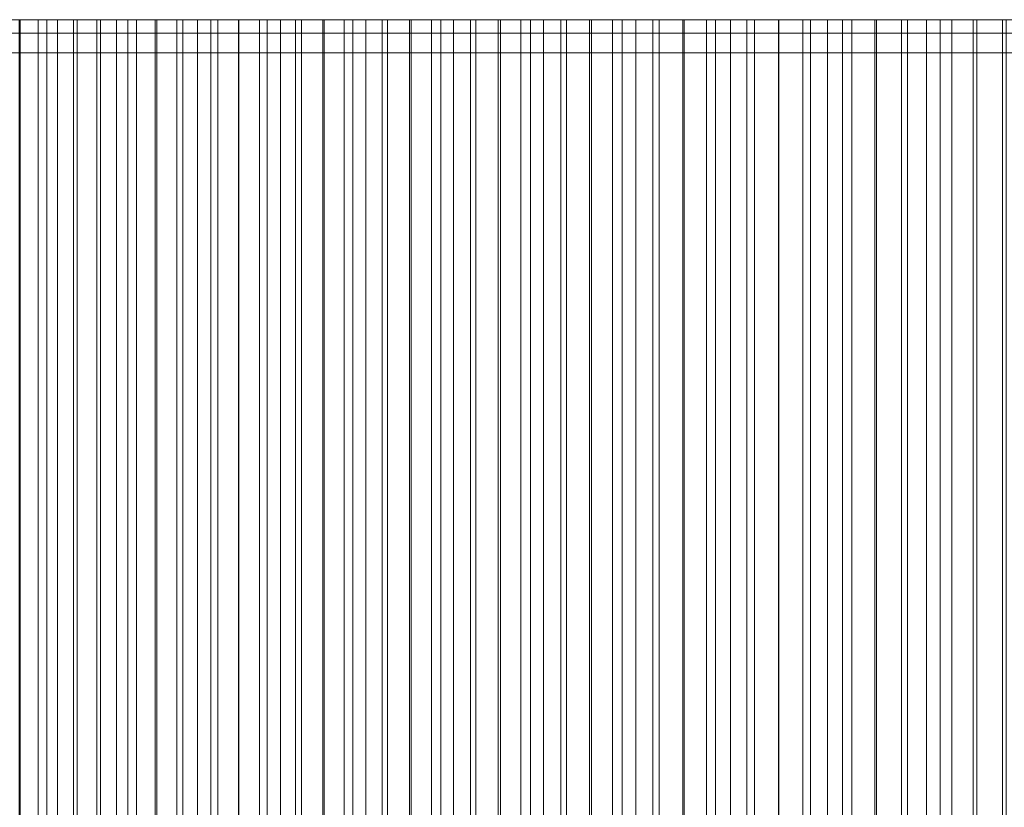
# Model space of a CAD drawing. Header units: centimetres. Extents: x -72 to 74, y -14 to 13.
# Tile 32 of 61: x -11.55 to -9.05, y 11.3 to 13.3. Entities that reach past the tile are written whole.
import ezdxf

# ---------------------------------------------------------------- set-up
doc = ezdxf.new("R2010")
doc.units = ezdxf.units.CM
doc.header["$LTSCALE"] = 2.54
doc.layers.add('Lucido design-1', color=7, linetype='Continuous')

# ---------------------------------------------------------------- blocks, each defined once
blk = doc.blocks.new('Gruppo-2-1')
at = {"color": 230, "linetype": 'Continuous', "lineweight": 9}
for points, invisible_edges in [([(-14.5734, 13.3, -57.895), (29.3447, 13.3, -58.895), (-15.5734, 13.3, -58.895), (-14.5734, 13.3, -57.895)], 13), ([(-14.5734, 13.3, -57.895), (29.3447, 13.3, -57.895), (29.3447, 13.3, -58.895), (-14.5734, 13.3, -57.895)], 12), ([(-12.4357, 13.3, 112.5605), (-12.0046, 13.3, 113.6145), (-11.3022, 13.3, 112.7022), (-12.4357, 13.3, 112.5605)], 15), ([(-12.4357, 13.3, 112.5605), (-11.3022, 13.3, 112.7022), (-11.3526, 13.3, 112.5785), (-12.4357, 13.3, 112.5605)], 13), ([(-12.4357, 13.3, 112.5605), (-11.3526, 13.3, 112.5785), (-11.4025, 13.3, 112.4546), (-12.4357, 13.3, 112.5605)], 13), ([(-12.4357, 13.3, 112.5605), (-11.4025, 13.3, 112.4546), (-11.4521, 13.3, 112.3307), (-12.4357, 13.3, 112.5605)], 13), ([(-12.4357, 13.3, 112.5605), (-11.4521, 13.3, 112.3307), (-11.5013, 13.3, 112.2065), (-12.4357, 13.3, 112.5605)], 13), ([(-12.4357, 13.3, 112.5605), (-11.5013, 13.3, 112.2065), (-11.5501, 13.3, 112.0823), (-12.4357, 13.3, 112.5605)], 13), ([(-12.0046, 13.3, 113.6145), (-11.8118, 13.3, 114.0628), (-11.547, 13.3, 114.6573), (-12.0046, 13.3, 113.6145)], 15), ([(-12.0046, 13.3, 113.6145), (-11.547, 13.3, 114.6573), (-10.8861, 13.3, 113.686), (-12.0046, 13.3, 113.6145)], 15), ([(-12.0046, 13.3, 113.6145), (-10.8861, 13.3, 113.686), (-10.9395, 13.3, 113.5635), (-12.0046, 13.3, 113.6145)], 13), ([(-12.0046, 13.3, 113.6145), (-10.9395, 13.3, 113.5635), (-10.9924, 13.3, 113.441), (-12.0046, 13.3, 113.6145)], 13), ([(-12.0046, 13.3, 113.6145), (-10.9924, 13.3, 113.441), (-11.045, 13.3, 113.3182), (-12.0046, 13.3, 113.6145)], 13), ([(-12.0046, 13.3, 113.6145), (-11.045, 13.3, 113.3182), (-11.0972, 13.3, 113.1953), (-12.0046, 13.3, 113.6145)], 13), ([(-12.0046, 13.3, 113.6145), (-11.0972, 13.3, 113.1953), (-11.149, 13.3, 113.0723), (-12.0046, 13.3, 113.6145)], 13), ([(-12.0046, 13.3, 113.6145), (-11.149, 13.3, 113.0723), (-11.2005, 13.3, 112.949), (-12.0046, 13.3, 113.6145)], 13), ([(-12.0046, 13.3, 113.6145), (-11.2005, 13.3, 112.949), (-11.2515, 13.3, 112.8257), (-12.0046, 13.3, 113.6145)], 13), ([(-12.0046, 13.3, 113.6145), (-11.2515, 13.3, 112.8257), (-11.3022, 13.3, 112.7022), (-12.0046, 13.3, 113.6145)], 13), ([(-11.8118, 13.3, 114.0628), (-11.6805, 13.3, 114.3606), (-11.547, 13.3, 114.6573), (-11.8118, 13.3, 114.0628)], 15), ([(-11.6805, 13.3, 114.3606), (-11.614, 13.3, 114.5091), (-11.547, 13.3, 114.6573), (-11.6805, 13.3, 114.3606)], 12), ([(-11.547, 13.3, 114.6573), (-11.4795, 13.3, 114.8053), (-11.4115, 13.3, 114.9531), (-11.547, 13.3, 114.6573)], 12), ([(-11.547, 13.3, 114.6573), (-11.4115, 13.3, 114.9531), (-11.3429, 13.3, 115.1006), (-11.547, 13.3, 114.6573)], 13), ([(-11.547, 13.3, 114.6573), (-11.3429, 13.3, 115.1006), (-11.2041, 13.3, 115.3949), (-11.547, 13.3, 114.6573)], 15), ([(-11.547, 13.3, 114.6573), (-11.2041, 13.3, 115.3949), (-10.4463, 13.3, 114.6594), (-11.547, 13.3, 114.6573)], 15), ([(-11.547, 13.3, 114.6573), (-10.4463, 13.3, 114.6594), (-10.5025, 13.3, 114.5383), (-11.547, 13.3, 114.6573)], 13), ([(-11.547, 13.3, 114.6573), (-10.5025, 13.3, 114.5383), (-10.5585, 13.3, 114.417), (-11.547, 13.3, 114.6573)], 13), ([(-11.547, 13.3, 114.6573), (-10.5585, 13.3, 114.417), (-10.614, 13.3, 114.2956), (-11.547, 13.3, 114.6573)], 13), ([(-11.547, 13.3, 114.6573), (-10.614, 13.3, 114.2956), (-10.6692, 13.3, 114.174), (-11.547, 13.3, 114.6573)], 13), ([(-11.547, 13.3, 114.6573), (-10.6692, 13.3, 114.174), (-10.724, 13.3, 114.0522), (-11.547, 13.3, 114.6573)], 13), ([(-11.547, 13.3, 114.6573), (-10.724, 13.3, 114.0522), (-10.7784, 13.3, 113.9303), (-11.547, 13.3, 114.6573)], 13), ([(-11.547, 13.3, 114.6573), (-10.7784, 13.3, 113.9303), (-10.8324, 13.3, 113.8082), (-11.547, 13.3, 114.6573)], 13), ([(-11.547, 13.3, 114.6573), (-10.8324, 13.3, 113.8082), (-10.8861, 13.3, 113.686), (-11.547, 13.3, 114.6573)], 13), ([(-11.3429, 13.3, 115.1006), (-11.2738, 13.3, 115.2479), (-11.2041, 13.3, 115.3949), (-11.3429, 13.3, 115.1006)], 12), ([(-11.2041, 13.3, 115.3949), (-11.1339, 13.3, 115.5417), (-10.992, 13.3, 115.8344), (-11.2041, 13.3, 115.3949)], 14), ([(-11.2041, 13.3, 115.3949), (-10.992, 13.3, 115.8344), (-10.2175, 13.3, 115.142), (-11.2041, 13.3, 115.3949)], 15), ([(-11.2041, 13.3, 115.3949), (-10.2175, 13.3, 115.142), (-10.2753, 13.3, 115.0216), (-11.2041, 13.3, 115.3949)], 13), ([(-11.2041, 13.3, 115.3949), (-10.2753, 13.3, 115.0216), (-10.3326, 13.3, 114.901), (-11.2041, 13.3, 115.3949)], 13), ([(-11.2041, 13.3, 115.3949), (-10.3326, 13.3, 114.901), (-10.3896, 13.3, 114.7803), (-11.2041, 13.3, 115.3949)], 13), ([(-11.2041, 13.3, 115.3949), (-10.3896, 13.3, 114.7803), (-10.4463, 13.3, 114.6594), (-11.2041, 13.3, 115.3949)], 13), ([(-11.1339, 13.3, 115.5417), (-11.0632, 13.3, 115.6882), (-10.992, 13.3, 115.8344), (-11.1339, 13.3, 115.5417)], 12), ([(-10.992, 13.3, 115.8344), (-10.9202, 13.3, 115.9804), (-10.8479, 13.3, 116.1262), (-10.992, 13.3, 115.8344)], 12), ([(-10.992, 13.3, 115.8344), (-10.8479, 13.3, 116.1262), (-10.6279, 13.3, 116.5618), (-10.992, 13.3, 115.8344)], 15), ([(-10.992, 13.3, 115.8344), (-10.6279, 13.3, 116.5618), (-9.9234, 13.3, 115.7413), (-10.992, 13.3, 115.8344)], 15), ([(-10.992, 13.3, 115.8344), (-9.9234, 13.3, 115.7413), (-9.9829, 13.3, 115.6218), (-10.992, 13.3, 115.8344)], 13), ([(-10.992, 13.3, 115.8344), (-9.9829, 13.3, 115.6218), (-10.0421, 13.3, 115.5021), (-10.992, 13.3, 115.8344)], 13), ([(-10.992, 13.3, 115.8344), (-10.0421, 13.3, 115.5021), (-10.1009, 13.3, 115.3823), (-10.992, 13.3, 115.8344)], 13), ([(-10.992, 13.3, 115.8344), (-10.1009, 13.3, 115.3823), (-10.1594, 13.3, 115.2622), (-10.992, 13.3, 115.8344)], 13), ([(-10.992, 13.3, 115.8344), (-10.1594, 13.3, 115.2622), (-10.2175, 13.3, 115.142), (-10.992, 13.3, 115.8344)], 13), ([(-10.8479, 13.3, 116.1262), (-10.7751, 13.3, 116.2716), (-10.7017, 13.3, 116.4169), (-10.8479, 13.3, 116.1262)], 12), ([(-10.8479, 13.3, 116.1262), (-10.7017, 13.3, 116.4169), (-10.6279, 13.3, 116.5618), (-10.8479, 13.3, 116.1262)], 13), ([(-10.6279, 13.3, 116.5618), (-10.5535, 13.3, 116.7065), (-10.4785, 13.3, 116.8509), (-10.6279, 13.3, 116.5618)], 12), ([(-10.6279, 13.3, 116.5618), (-10.4785, 13.3, 116.8509), (-10.3271, 13.3, 117.1389), (-10.6279, 13.3, 116.5618)], 15), ([(-10.6279, 13.3, 116.5618), (-10.3271, 13.3, 117.1389), (-9.6201, 13.3, 116.3361), (-10.6279, 13.3, 116.5618)], 15), ([(-10.6279, 13.3, 116.5618), (-9.6201, 13.3, 116.3361), (-9.6815, 13.3, 116.2176), (-10.6279, 13.3, 116.5618)], 13), ([(-10.6279, 13.3, 116.5618), (-9.6815, 13.3, 116.2176), (-9.7425, 13.3, 116.0988), (-10.6279, 13.3, 116.5618)], 13), ([(-10.6279, 13.3, 116.5618), (-9.7425, 13.3, 116.0988), (-9.8031, 13.3, 115.9798), (-10.6279, 13.3, 116.5618)], 13), ([(-10.6279, 13.3, 116.5618), (-9.8031, 13.3, 115.9798), (-9.8634, 13.3, 115.8607), (-10.6279, 13.3, 116.5618)], 13), ([(-10.6279, 13.3, 116.5618), (-9.8634, 13.3, 115.8607), (-9.9234, 13.3, 115.7413), (-10.6279, 13.3, 116.5618)], 13), ([(-10.4785, 13.3, 116.8509), (-10.4031, 13.3, 116.995), (-10.3271, 13.3, 117.1389), (-10.4785, 13.3, 116.8509)], 12), ([(-10.3271, 13.3, 117.1389), (-10.2507, 13.3, 117.2825), (-10.1737, 13.3, 117.4258), (-10.3271, 13.3, 117.1389)], 12), ([(-10.3271, 13.3, 117.1389), (-10.1737, 13.3, 117.4258), (-10.0181, 13.3, 117.7115), (-10.3271, 13.3, 117.1389)], 15), ([(-10.3271, 13.3, 117.1389), (-10.0181, 13.3, 117.7115), (-9.7809, 13.3, 118.1381), (-10.3271, 13.3, 117.1389)], 15), ([(-10.3271, 13.3, 117.1389), (-9.7809, 13.3, 118.1381), (-9.1805, 13.3, 117.161), (-10.3271, 13.3, 117.1389)], 15), ([(-10.3271, 13.3, 117.1389), (-9.1805, 13.3, 117.161), (-9.2444, 13.3, 117.0437), (-10.3271, 13.3, 117.1389)], 13), ([(-10.3271, 13.3, 117.1389), (-9.2444, 13.3, 117.0437), (-9.3079, 13.3, 116.9263), (-10.3271, 13.3, 117.1389)], 13), ([(-10.3271, 13.3, 117.1389), (-9.3079, 13.3, 116.9263), (-9.3711, 13.3, 116.8086), (-10.3271, 13.3, 117.1389)], 13), ([(-10.3271, 13.3, 117.1389), (-9.3711, 13.3, 116.8086), (-9.4339, 13.3, 116.6908), (-10.3271, 13.3, 117.1389)], 13), ([(-10.3271, 13.3, 117.1389), (-9.4339, 13.3, 116.6908), (-9.4963, 13.3, 116.5728), (-10.3271, 13.3, 117.1389)], 13), ([(-10.3271, 13.3, 117.1389), (-9.4963, 13.3, 116.5728), (-9.5584, 13.3, 116.4545), (-10.3271, 13.3, 117.1389)], 13), ([(-10.3271, 13.3, 117.1389), (-9.5584, 13.3, 116.4545), (-9.6201, 13.3, 116.3361), (-10.3271, 13.3, 117.1389)], 13), ([(-10.1737, 13.3, 117.4258), (-10.0961, 13.3, 117.5688), (-10.0181, 13.3, 117.7115), (-10.1737, 13.3, 117.4258)], 12), ([(-10.0181, 13.3, 117.7115), (-9.9396, 13.3, 117.854), (-9.8605, 13.3, 117.9962), (-10.0181, 13.3, 117.7115)], 12), ([(-10.0181, 13.3, 117.7115), (-9.8605, 13.3, 117.9962), (-9.7809, 13.3, 118.1381), (-10.0181, 13.3, 117.7115)], 13), ([(-9.7809, 13.3, 118.1381), (-9.7008, 13.3, 118.2797), (-9.6202, 13.3, 118.421), (-9.7809, 13.3, 118.1381)], 12), ([(-9.7809, 13.3, 118.1381), (-9.6202, 13.3, 118.421), (-9.4575, 13.3, 118.7028), (-9.7809, 13.3, 118.1381)], 15), ([(-9.7809, 13.3, 118.1381), (-9.4575, 13.3, 118.7028), (-8.7235, 13.3, 117.9763), (-9.7809, 13.3, 118.1381)], 15), ([(-9.7809, 13.3, 118.1381), (-8.7235, 13.3, 117.9763), (-8.7899, 13.3, 117.8604), (-9.7809, 13.3, 118.1381)], 13), ([(-9.7809, 13.3, 118.1381), (-8.7899, 13.3, 117.8604), (-8.8559, 13.3, 117.7444), (-9.7809, 13.3, 118.1381)], 13), ([(-9.7809, 13.3, 118.1381), (-8.8559, 13.3, 117.7444), (-8.9215, 13.3, 117.6281), (-9.7809, 13.3, 118.1381)], 13), ([(-9.7809, 13.3, 118.1381), (-8.9215, 13.3, 117.6281), (-8.9868, 13.3, 117.5116), (-9.7809, 13.3, 118.1381)], 13), ([(-9.7809, 13.3, 118.1381), (-8.9868, 13.3, 117.5116), (-9.0517, 13.3, 117.3949), (-9.7809, 13.3, 118.1381)], 13), ([(-9.7809, 13.3, 118.1381), (-9.0517, 13.3, 117.3949), (-9.1163, 13.3, 117.2781), (-9.7809, 13.3, 118.1381)], 13), ([(-9.7809, 13.3, 118.1381), (-9.1163, 13.3, 117.2781), (-9.1805, 13.3, 117.161), (-9.7809, 13.3, 118.1381)], 13), ([(-9.6202, 13.3, 118.421), (-9.5391, 13.3, 118.562), (-9.4575, 13.3, 118.7028), (-9.6202, 13.3, 118.421)], 12), ([(-9.4575, 13.3, 118.7028), (-9.3754, 13.3, 118.8432), (-9.2096, 13.3, 119.1232), (-9.4575, 13.3, 118.7028)], 14), ([(-9.4575, 13.3, 118.7028), (-9.2096, 13.3, 119.1232), (-9.0418, 13.3, 119.4019), (-9.4575, 13.3, 118.7028)], 15), ([(-9.4575, 13.3, 118.7028), (-9.0418, 13.3, 119.4019), (-8.3866, 13.3, 118.5526), (-9.4575, 13.3, 118.7028)], 15), ([(-9.4575, 13.3, 118.7028), (-8.3866, 13.3, 118.5526), (-8.4547, 13.3, 118.4378), (-9.4575, 13.3, 118.7028)], 13), ([(-9.4575, 13.3, 118.7028), (-8.4547, 13.3, 118.4378), (-8.5224, 13.3, 118.3227), (-9.4575, 13.3, 118.7028)], 13), ([(-9.4575, 13.3, 118.7028), (-8.5224, 13.3, 118.3227), (-8.5898, 13.3, 118.2075), (-9.4575, 13.3, 118.7028)], 13), ([(-9.4575, 13.3, 118.7028), (-8.5898, 13.3, 118.2075), (-8.6568, 13.3, 118.092), (-9.4575, 13.3, 118.7028)], 13), ([(-9.4575, 13.3, 118.7028), (-8.6568, 13.3, 118.092), (-8.7235, 13.3, 117.9763), (-9.4575, 13.3, 118.7028)], 13), ([(-9.3754, 13.3, 118.8432), (-9.2927, 13.3, 118.9833), (-9.2096, 13.3, 119.1232), (-9.3754, 13.3, 118.8432)], 12), ([(-9.2096, 13.3, 119.1232), (-9.1259, 13.3, 119.2627), (-9.0418, 13.3, 119.4019), (-9.2096, 13.3, 119.1232)], 12), ([(-14.5734, 13.2658, 96.0359), (-12.2797, 13.2658, 110.0745), (-2.4276, 13.2658, 126.4085), (-14.5734, 13.2658, 96.0359)], 15), ([(-14.5734, 13.2658, 96.0359), (-2.4276, 13.2658, 126.4085), (35.8883, 13.2658, 139.5837), (-14.5734, 13.2658, 96.0359)], 15), ([(-14.5734, 13.2658, 96.0359), (35.8883, 13.2658, 139.5837), (73.3955, 13.2658, 95.1085), (-14.5734, 13.2658, 96.0359)], 15), ([(-14.5734, 13.2658, -57.895), (-14.5734, 13.2658, 96.0359), (73.3955, 13.2658, 95.1085), (-14.5734, 13.2658, -57.895)], 14), ([(-14.5734, 13.2658, -57.895), (73.3955, 13.2658, 95.1085), (73.3955, 13.2658, -57.895), (-14.5734, 13.2658, -57.895)], 9), ([(-12.2797, 13.2658, 110.0745), (-11.7417, 13.2658, 111.5837), (-11.045, 13.2658, 113.3182), (-12.2797, 13.2658, 110.0745)], 15), ([(-12.2797, 13.2658, 110.0745), (-11.045, 13.2658, 113.3182), (-9.9829, 13.2658, 115.6218), (-12.2797, 13.2658, 110.0745)], 15), ([(-12.2797, 13.2658, 110.0745), (-9.9829, 13.2658, 115.6218), (-7.9707, 13.2658, 119.2374), (-12.2797, 13.2658, 110.0745)], 15), ([(-12.2797, 13.2658, 110.0745), (-7.9707, 13.2658, 119.2374), (-2.4276, 13.2658, 126.4085), (-12.2797, 13.2658, 110.0745)], 15), ([(-11.7417, 13.2658, 111.5837), (-11.5501, 13.2658, 112.0823), (-11.4025, 13.2658, 112.4546), (-11.7417, 13.2658, 111.5837)], 15), ([(-11.7417, 13.2658, 111.5837), (-11.4025, 13.2658, 112.4546), (-11.045, 13.2658, 113.3182), (-11.7417, 13.2658, 111.5837)], 15), ([(-11.5501, 13.2658, 112.0823), (-11.5013, 13.2658, 112.2065), (-11.4521, 13.2658, 112.3307), (-11.5501, 13.2658, 112.0823)], 12), ([(-11.5501, 13.2658, 112.0823), (-11.4521, 13.2658, 112.3307), (-11.4025, 13.2658, 112.4546), (-11.5501, 13.2658, 112.0823)], 13), ([(-11.4025, 13.2658, 112.4546), (-11.3526, 13.2658, 112.5785), (-11.3022, 13.2658, 112.7022), (-11.4025, 13.2658, 112.4546)], 12), ([(-11.4025, 13.2658, 112.4546), (-11.3022, 13.2658, 112.7022), (-11.2005, 13.2658, 112.949), (-11.4025, 13.2658, 112.4546)], 15), ([(-11.4025, 13.2658, 112.4546), (-11.2005, 13.2658, 112.949), (-11.045, 13.2658, 113.3182), (-11.4025, 13.2658, 112.4546)], 15), ([(-11.3022, 13.2658, 112.7022), (-11.2515, 13.2658, 112.8257), (-11.2005, 13.2658, 112.949), (-11.3022, 13.2658, 112.7022)], 12), ([(-11.2005, 13.2658, 112.949), (-11.149, 13.2658, 113.0723), (-11.045, 13.2658, 113.3182), (-11.2005, 13.2658, 112.949)], 14), ([(-11.149, 13.2658, 113.0723), (-11.0972, 13.2658, 113.1953), (-11.045, 13.2658, 113.3182), (-11.149, 13.2658, 113.0723)], 12), ([(-11.045, 13.2658, 113.3182), (-10.9924, 13.2658, 113.441), (-10.9395, 13.2658, 113.5635), (-11.045, 13.2658, 113.3182)], 12), ([(-11.045, 13.2658, 113.3182), (-10.9395, 13.2658, 113.5635), (-10.8324, 13.2658, 113.8082), (-11.045, 13.2658, 113.3182)], 15), ([(-11.045, 13.2658, 113.3182), (-10.8324, 13.2658, 113.8082), (-10.5025, 13.2658, 114.5383), (-11.045, 13.2658, 113.3182)], 15), ([(-11.045, 13.2658, 113.3182), (-10.5025, 13.2658, 114.5383), (-9.9829, 13.2658, 115.6218), (-11.045, 13.2658, 113.3182)], 15), ([(-10.9395, 13.2658, 113.5635), (-10.8861, 13.2658, 113.686), (-10.8324, 13.2658, 113.8082), (-10.9395, 13.2658, 113.5635)], 12), ([(-10.8324, 13.2658, 113.8082), (-10.7784, 13.2658, 113.9303), (-10.724, 13.2658, 114.0522), (-10.8324, 13.2658, 113.8082)], 12), ([(-10.8324, 13.2658, 113.8082), (-10.724, 13.2658, 114.0522), (-10.6692, 13.2658, 114.174), (-10.8324, 13.2658, 113.8082)], 13), ([(-10.8324, 13.2658, 113.8082), (-10.6692, 13.2658, 114.174), (-10.5025, 13.2658, 114.5383), (-10.8324, 13.2658, 113.8082)], 15), ([(-10.6692, 13.2658, 114.174), (-10.614, 13.2658, 114.2956), (-10.5585, 13.2658, 114.417), (-10.6692, 13.2658, 114.174)], 12), ([(-10.6692, 13.2658, 114.174), (-10.5585, 13.2658, 114.417), (-10.5025, 13.2658, 114.5383), (-10.6692, 13.2658, 114.174)], 13), ([(-10.5025, 13.2658, 114.5383), (-10.4463, 13.2658, 114.6594), (-10.3896, 13.2658, 114.7803), (-10.5025, 13.2658, 114.5383)], 12), ([(-10.5025, 13.2658, 114.5383), (-10.3896, 13.2658, 114.7803), (-10.2175, 13.2658, 115.142), (-10.5025, 13.2658, 114.5383)], 15), ([(-10.5025, 13.2658, 114.5383), (-10.2175, 13.2658, 115.142), (-9.9829, 13.2658, 115.6218), (-10.5025, 13.2658, 114.5383)], 15), ([(-10.3896, 13.2658, 114.7803), (-10.3326, 13.2658, 114.901), (-10.2753, 13.2658, 115.0216), (-10.3896, 13.2658, 114.7803)], 12), ([(-10.3896, 13.2658, 114.7803), (-10.2753, 13.2658, 115.0216), (-10.2175, 13.2658, 115.142), (-10.3896, 13.2658, 114.7803)], 13), ([(-10.2175, 13.2658, 115.142), (-10.1594, 13.2658, 115.2622), (-10.1009, 13.2658, 115.3823), (-10.2175, 13.2658, 115.142)], 12), ([(-10.2175, 13.2658, 115.142), (-10.1009, 13.2658, 115.3823), (-9.9829, 13.2658, 115.6218), (-10.2175, 13.2658, 115.142)], 15), ([(-10.1009, 13.2658, 115.3823), (-10.0421, 13.2658, 115.5021), (-9.9829, 13.2658, 115.6218), (-10.1009, 13.2658, 115.3823)], 12), ([(-9.9829, 13.2658, 115.6218), (-9.9234, 13.2658, 115.7413), (-9.8031, 13.2658, 115.9798), (-9.9829, 13.2658, 115.6218)], 14), ([(-9.9829, 13.2658, 115.6218), (-9.8031, 13.2658, 115.9798), (-9.5584, 13.2658, 116.4545), (-9.9829, 13.2658, 115.6218)], 15), ([(-9.9829, 13.2658, 115.6218), (-9.5584, 13.2658, 116.4545), (-9.1805, 13.2658, 117.161), (-9.9829, 13.2658, 115.6218)], 15), ([(-9.9829, 13.2658, 115.6218), (-9.1805, 13.2658, 117.161), (-7.9707, 13.2658, 119.2374), (-9.9829, 13.2658, 115.6218)], 15), ([(-9.9234, 13.2658, 115.7413), (-9.8634, 13.2658, 115.8607), (-9.8031, 13.2658, 115.9798), (-9.9234, 13.2658, 115.7413)], 12), ([(-9.8031, 13.2658, 115.9798), (-9.7425, 13.2658, 116.0988), (-9.6815, 13.2658, 116.2176), (-9.8031, 13.2658, 115.9798)], 12), ([(-9.8031, 13.2658, 115.9798), (-9.6815, 13.2658, 116.2176), (-9.5584, 13.2658, 116.4545), (-9.8031, 13.2658, 115.9798)], 15), ([(-9.6815, 13.2658, 116.2176), (-9.6201, 13.2658, 116.3361), (-9.5584, 13.2658, 116.4545), (-9.6815, 13.2658, 116.2176)], 12), ([(-9.5584, 13.2658, 116.4545), (-9.4963, 13.2658, 116.5728), (-9.3711, 13.2658, 116.8086), (-9.5584, 13.2658, 116.4545)], 14), ([(-9.5584, 13.2658, 116.4545), (-9.3711, 13.2658, 116.8086), (-9.1805, 13.2658, 117.161), (-9.5584, 13.2658, 116.4545)], 15), ([(-9.4963, 13.2658, 116.5728), (-9.4339, 13.2658, 116.6908), (-9.3711, 13.2658, 116.8086), (-9.4963, 13.2658, 116.5728)], 12), ([(-9.3711, 13.2658, 116.8086), (-9.3079, 13.2658, 116.9263), (-9.1805, 13.2658, 117.161), (-9.3711, 13.2658, 116.8086)], 14), ([(-9.3079, 13.2658, 116.9263), (-9.2444, 13.2658, 117.0437), (-9.1805, 13.2658, 117.161), (-9.3079, 13.2658, 116.9263)], 12), ([(-9.1805, 13.2658, 117.161), (-9.1163, 13.2658, 117.2781), (-9.0517, 13.2658, 117.3949), (-9.1805, 13.2658, 117.161)], 12), ([(-9.1805, 13.2658, 117.161), (-9.0517, 13.2658, 117.3949), (-8.9868, 13.2658, 117.5116), (-9.1805, 13.2658, 117.161)], 13), ([(-9.1805, 13.2658, 117.161), (-8.9868, 13.2658, 117.5116), (-8.6568, 13.2658, 118.092), (-9.1805, 13.2658, 117.161)], 15), ([(-9.1805, 13.2658, 117.161), (-8.6568, 13.2658, 118.092), (-7.9707, 13.2658, 119.2374), (-9.1805, 13.2658, 117.161)], 15), ([(-14.5734, 13.2158, 96.0359), (-12.2797, 13.2158, 110.0745), (-2.4276, 13.2158, 126.4085), (-14.5734, 13.2158, 96.0359)], 15), ([(-14.5734, 13.2158, 96.0359), (-2.4276, 13.2158, 126.4085), (35.8883, 13.2158, 139.5837), (-14.5734, 13.2158, 96.0359)], 15), ([(-14.5734, 13.2158, 96.0359), (35.8883, 13.2158, 139.5837), (73.3955, 13.2158, 95.1085), (-14.5734, 13.2158, 96.0359)], 15), ([(-14.5734, 13.2158, -57.895), (-14.5734, 13.2158, 96.0359), (73.3955, 13.2158, 95.1085), (-14.5734, 13.2158, -57.895)], 14), ([(-14.5734, 13.2158, -57.895), (73.3955, 13.2158, 95.1085), (73.3955, 13.2158, -57.895), (-14.5734, 13.2158, -57.895)], 9), ([(-12.2797, 13.2158, 110.0745), (-11.7417, 13.2158, 111.5837), (-11.045, 13.2158, 113.3182), (-12.2797, 13.2158, 110.0745)], 15), ([(-12.2797, 13.2158, 110.0745), (-11.045, 13.2158, 113.3182), (-9.9829, 13.2158, 115.6218), (-12.2797, 13.2158, 110.0745)], 15), ([(-12.2797, 13.2158, 110.0745), (-9.9829, 13.2158, 115.6218), (-7.9707, 13.2158, 119.2374), (-12.2797, 13.2158, 110.0745)], 15), ([(-12.2797, 13.2158, 110.0745), (-7.9707, 13.2158, 119.2374), (-2.4276, 13.2158, 126.4085), (-12.2797, 13.2158, 110.0745)], 15), ([(-11.7417, 13.2158, 111.5837), (-11.5501, 13.2158, 112.0823), (-11.4025, 13.2158, 112.4546), (-11.7417, 13.2158, 111.5837)], 15), ([(-11.7417, 13.2158, 111.5837), (-11.4025, 13.2158, 112.4546), (-11.045, 13.2158, 113.3182), (-11.7417, 13.2158, 111.5837)], 15), ([(-11.5501, 13.2158, 112.0823), (-11.5013, 13.2158, 112.2065), (-11.4521, 13.2158, 112.3307), (-11.5501, 13.2158, 112.0823)], 12), ([(-11.5501, 13.2158, 112.0823), (-11.4521, 13.2158, 112.3307), (-11.4025, 13.2158, 112.4546), (-11.5501, 13.2158, 112.0823)], 13), ([(-11.4025, 13.2158, 112.4546), (-11.3526, 13.2158, 112.5785), (-11.3022, 13.2158, 112.7022), (-11.4025, 13.2158, 112.4546)], 12), ([(-11.4025, 13.2158, 112.4546), (-11.3022, 13.2158, 112.7022), (-11.2005, 13.2158, 112.949), (-11.4025, 13.2158, 112.4546)], 15), ([(-11.4025, 13.2158, 112.4546), (-11.2005, 13.2158, 112.949), (-11.045, 13.2158, 113.3182), (-11.4025, 13.2158, 112.4546)], 15), ([(-11.3022, 13.2158, 112.7022), (-11.2515, 13.2158, 112.8257), (-11.2005, 13.2158, 112.949), (-11.3022, 13.2158, 112.7022)], 12), ([(-11.2005, 13.2158, 112.949), (-11.149, 13.2158, 113.0723), (-11.045, 13.2158, 113.3182), (-11.2005, 13.2158, 112.949)], 14), ([(-11.149, 13.2158, 113.0723), (-11.0972, 13.2158, 113.1953), (-11.045, 13.2158, 113.3182), (-11.149, 13.2158, 113.0723)], 12), ([(-11.045, 13.2158, 113.3182), (-10.9924, 13.2158, 113.441), (-10.9395, 13.2158, 113.5635), (-11.045, 13.2158, 113.3182)], 12), ([(-11.045, 13.2158, 113.3182), (-10.9395, 13.2158, 113.5635), (-10.8324, 13.2158, 113.8082), (-11.045, 13.2158, 113.3182)], 15), ([(-11.045, 13.2158, 113.3182), (-10.8324, 13.2158, 113.8082), (-10.5025, 13.2158, 114.5383), (-11.045, 13.2158, 113.3182)], 15), ([(-11.045, 13.2158, 113.3182), (-10.5025, 13.2158, 114.5383), (-9.9829, 13.2158, 115.6218), (-11.045, 13.2158, 113.3182)], 15), ([(-10.9395, 13.2158, 113.5635), (-10.8861, 13.2158, 113.686), (-10.8324, 13.2158, 113.8082), (-10.9395, 13.2158, 113.5635)], 12), ([(-10.8324, 13.2158, 113.8082), (-10.7784, 13.2158, 113.9303), (-10.724, 13.2158, 114.0522), (-10.8324, 13.2158, 113.8082)], 12), ([(-10.8324, 13.2158, 113.8082), (-10.724, 13.2158, 114.0522), (-10.6692, 13.2158, 114.174), (-10.8324, 13.2158, 113.8082)], 13), ([(-10.8324, 13.2158, 113.8082), (-10.6692, 13.2158, 114.174), (-10.5025, 13.2158, 114.5383), (-10.8324, 13.2158, 113.8082)], 15), ([(-10.6692, 13.2158, 114.174), (-10.614, 13.2158, 114.2956), (-10.5585, 13.2158, 114.417), (-10.6692, 13.2158, 114.174)], 12), ([(-10.6692, 13.2158, 114.174), (-10.5585, 13.2158, 114.417), (-10.5025, 13.2158, 114.5383), (-10.6692, 13.2158, 114.174)], 13), ([(-10.5025, 13.2158, 114.5383), (-10.4463, 13.2158, 114.6594), (-10.3896, 13.2158, 114.7803), (-10.5025, 13.2158, 114.5383)], 12), ([(-10.5025, 13.2158, 114.5383), (-10.3896, 13.2158, 114.7803), (-10.2175, 13.2158, 115.142), (-10.5025, 13.2158, 114.5383)], 15), ([(-10.5025, 13.2158, 114.5383), (-10.2175, 13.2158, 115.142), (-9.9829, 13.2158, 115.6218), (-10.5025, 13.2158, 114.5383)], 15), ([(-10.3896, 13.2158, 114.7803), (-10.3326, 13.2158, 114.901), (-10.2753, 13.2158, 115.0216), (-10.3896, 13.2158, 114.7803)], 12), ([(-10.3896, 13.2158, 114.7803), (-10.2753, 13.2158, 115.0216), (-10.2175, 13.2158, 115.142), (-10.3896, 13.2158, 114.7803)], 13), ([(-10.2175, 13.2158, 115.142), (-10.1594, 13.2158, 115.2622), (-10.1009, 13.2158, 115.3823), (-10.2175, 13.2158, 115.142)], 12), ([(-10.2175, 13.2158, 115.142), (-10.1009, 13.2158, 115.3823), (-9.9829, 13.2158, 115.6218), (-10.2175, 13.2158, 115.142)], 15), ([(-10.1009, 13.2158, 115.3823), (-10.0421, 13.2158, 115.5021), (-9.9829, 13.2158, 115.6218), (-10.1009, 13.2158, 115.3823)], 12), ([(-9.9829, 13.2158, 115.6218), (-9.9234, 13.2158, 115.7413), (-9.8031, 13.2158, 115.9798), (-9.9829, 13.2158, 115.6218)], 14), ([(-9.9829, 13.2158, 115.6218), (-9.8031, 13.2158, 115.9798), (-9.5584, 13.2158, 116.4545), (-9.9829, 13.2158, 115.6218)], 15), ([(-9.9829, 13.2158, 115.6218), (-9.5584, 13.2158, 116.4545), (-9.1805, 13.2158, 117.161), (-9.9829, 13.2158, 115.6218)], 15), ([(-9.9829, 13.2158, 115.6218), (-9.1805, 13.2158, 117.161), (-7.9707, 13.2158, 119.2374), (-9.9829, 13.2158, 115.6218)], 15), ([(-9.9234, 13.2158, 115.7413), (-9.8634, 13.2158, 115.8607), (-9.8031, 13.2158, 115.9798), (-9.9234, 13.2158, 115.7413)], 12), ([(-9.8031, 13.2158, 115.9798), (-9.7425, 13.2158, 116.0988), (-9.6815, 13.2158, 116.2176), (-9.8031, 13.2158, 115.9798)], 12), ([(-9.8031, 13.2158, 115.9798), (-9.6815, 13.2158, 116.2176), (-9.5584, 13.2158, 116.4545), (-9.8031, 13.2158, 115.9798)], 15), ([(-9.6815, 13.2158, 116.2176), (-9.6201, 13.2158, 116.3361), (-9.5584, 13.2158, 116.4545), (-9.6815, 13.2158, 116.2176)], 12), ([(-9.5584, 13.2158, 116.4545), (-9.4963, 13.2158, 116.5728), (-9.3711, 13.2158, 116.8086), (-9.5584, 13.2158, 116.4545)], 14), ([(-9.5584, 13.2158, 116.4545), (-9.3711, 13.2158, 116.8086), (-9.1805, 13.2158, 117.161), (-9.5584, 13.2158, 116.4545)], 15), ([(-9.4963, 13.2158, 116.5728), (-9.4339, 13.2158, 116.6908), (-9.3711, 13.2158, 116.8086), (-9.4963, 13.2158, 116.5728)], 12), ([(-9.3711, 13.2158, 116.8086), (-9.3079, 13.2158, 116.9263), (-9.1805, 13.2158, 117.161), (-9.3711, 13.2158, 116.8086)], 14), ([(-9.3079, 13.2158, 116.9263), (-9.2444, 13.2158, 117.0437), (-9.1805, 13.2158, 117.161), (-9.3079, 13.2158, 116.9263)], 12), ([(-9.1805, 13.2158, 117.161), (-9.1163, 13.2158, 117.2781), (-9.0517, 13.2158, 117.3949), (-9.1805, 13.2158, 117.161)], 12), ([(-9.1805, 13.2158, 117.161), (-9.0517, 13.2158, 117.3949), (-8.9868, 13.2158, 117.5116), (-9.1805, 13.2158, 117.161)], 13), ([(-9.1805, 13.2158, 117.161), (-8.9868, 13.2158, 117.5116), (-8.6568, 13.2158, 118.092), (-9.1805, 13.2158, 117.161)], 15), ([(-9.1805, 13.2158, 117.161), (-8.6568, 13.2158, 118.092), (-7.9707, 13.2158, 119.2374), (-9.1805, 13.2158, 117.161)], 15)]:
    blk.add_3dface(points, dxfattribs=dict(at, invisible_edges=invisible_edges))
for points in [[(-15.5734, 13.3, -58.895), (-15.5734, 9.3, -58.895), (29.3447, 9.3, -58.895), (29.3447, 13.3, -58.895)], [(29.3447, 13.3, -57.895), (29.3447, 9.3, -57.895), (-14.5734, 9.3, -57.895), (-14.5734, 13.3, -57.895)], [(-11.547, 13.3, 114.6573), (-11.547, 9.3, 114.6573), (-11.614, 9.3, 114.5091), (-11.614, 13.3, 114.5091)], [(-11.5501, 13.3, 112.0823), (-11.5501, 9.3, 112.0823), (-11.5013, 9.3, 112.2065), (-11.5013, 13.3, 112.2065)], [(-11.4795, 13.3, 114.8053), (-11.4795, 9.3, 114.8053), (-11.547, 9.3, 114.6573), (-11.547, 13.3, 114.6573)], [(-11.5013, 13.3, 112.2065), (-11.5013, 9.3, 112.2065), (-11.4521, 9.3, 112.3307), (-11.4521, 13.3, 112.3307)], [(-11.4115, 13.3, 114.9531), (-11.4115, 9.3, 114.9531), (-11.4795, 9.3, 114.8053), (-11.4795, 13.3, 114.8053)], [(-11.4521, 13.3, 112.3307), (-11.4521, 9.3, 112.3307), (-11.4025, 9.3, 112.4546), (-11.4025, 13.3, 112.4546)], [(-11.3429, 13.3, 115.1006), (-11.3429, 9.3, 115.1006), (-11.4115, 9.3, 114.9531), (-11.4115, 13.3, 114.9531)], [(-11.4025, 13.3, 112.4546), (-11.4025, 9.3, 112.4546), (-11.3526, 9.3, 112.5785), (-11.3526, 13.3, 112.5785)], [(-11.3526, 13.3, 112.5785), (-11.3526, 9.3, 112.5785), (-11.3022, 9.3, 112.7022), (-11.3022, 13.3, 112.7022)], [(-11.2738, 13.3, 115.2479), (-11.2738, 9.3, 115.2479), (-11.3429, 9.3, 115.1006), (-11.3429, 13.3, 115.1006)], [(-11.3022, 13.3, 112.7022), (-11.3022, 9.3, 112.7022), (-11.2515, 9.3, 112.8257), (-11.2515, 13.3, 112.8257)], [(-11.2041, 13.3, 115.3949), (-11.2041, 9.3, 115.3949), (-11.2738, 9.3, 115.2479), (-11.2738, 13.3, 115.2479)], [(-11.2515, 13.3, 112.8257), (-11.2515, 9.3, 112.8257), (-11.2005, 9.3, 112.949), (-11.2005, 13.3, 112.949)], [(-11.1339, 13.3, 115.5417), (-11.1339, 9.3, 115.5417), (-11.2041, 9.3, 115.3949), (-11.2041, 13.3, 115.3949)], [(-11.2005, 13.3, 112.949), (-11.2005, 9.3, 112.949), (-11.149, 9.3, 113.0723), (-11.149, 13.3, 113.0723)], [(-11.149, 13.3, 113.0723), (-11.149, 9.3, 113.0723), (-11.0972, 9.3, 113.1953), (-11.0972, 13.3, 113.1953)], [(-11.0632, 13.3, 115.6882), (-11.0632, 9.3, 115.6882), (-11.1339, 9.3, 115.5417), (-11.1339, 13.3, 115.5417)], [(-11.0972, 13.3, 113.1953), (-11.0972, 9.3, 113.1953), (-11.045, 9.3, 113.3182), (-11.045, 13.3, 113.3182)], [(-10.992, 13.3, 115.8344), (-10.992, 9.3, 115.8344), (-11.0632, 9.3, 115.6882), (-11.0632, 13.3, 115.6882)], [(-11.045, 13.3, 113.3182), (-11.045, 9.3, 113.3182), (-10.9924, 9.3, 113.441), (-10.9924, 13.3, 113.441)], [(-10.9924, 13.3, 113.441), (-10.9924, 9.3, 113.441), (-10.9395, 9.3, 113.5635), (-10.9395, 13.3, 113.5635)], [(-10.9202, 13.3, 115.9804), (-10.9202, 9.3, 115.9804), (-10.992, 9.3, 115.8344), (-10.992, 13.3, 115.8344)], [(-10.9395, 13.3, 113.5635), (-10.9395, 9.3, 113.5635), (-10.8861, 9.3, 113.686), (-10.8861, 13.3, 113.686)], [(-10.8479, 13.3, 116.1262), (-10.8479, 9.3, 116.1262), (-10.9202, 9.3, 115.9804), (-10.9202, 13.3, 115.9804)], [(-10.8861, 13.3, 113.686), (-10.8861, 9.3, 113.686), (-10.8324, 9.3, 113.8082), (-10.8324, 13.3, 113.8082)], [(-10.7751, 13.3, 116.2716), (-10.7751, 9.3, 116.2716), (-10.8479, 9.3, 116.1262), (-10.8479, 13.3, 116.1262)], [(-10.8324, 13.3, 113.8082), (-10.8324, 9.3, 113.8082), (-10.7784, 9.3, 113.9303), (-10.7784, 13.3, 113.9303)], [(-10.7784, 13.3, 113.9303), (-10.7784, 9.3, 113.9303), (-10.724, 9.3, 114.0522), (-10.724, 13.3, 114.0522)], [(-10.7017, 13.3, 116.4169), (-10.7017, 9.3, 116.4169), (-10.7751, 9.3, 116.2716), (-10.7751, 13.3, 116.2716)], [(-10.724, 13.3, 114.0522), (-10.724, 9.3, 114.0522), (-10.6692, 9.3, 114.174), (-10.6692, 13.3, 114.174)], [(-10.6279, 13.3, 116.5618), (-10.6279, 9.3, 116.5618), (-10.7017, 9.3, 116.4169), (-10.7017, 13.3, 116.4169)], [(-10.6692, 13.3, 114.174), (-10.6692, 9.3, 114.174), (-10.614, 9.3, 114.2956), (-10.614, 13.3, 114.2956)], [(-10.5535, 13.3, 116.7065), (-10.5535, 9.3, 116.7065), (-10.6279, 9.3, 116.5618), (-10.6279, 13.3, 116.5618)], [(-10.614, 13.3, 114.2956), (-10.614, 9.3, 114.2956), (-10.5585, 9.3, 114.417), (-10.5585, 13.3, 114.417)], [(-10.5585, 13.3, 114.417), (-10.5585, 9.3, 114.417), (-10.5025, 9.3, 114.5383), (-10.5025, 13.3, 114.5383)], [(-10.4785, 13.3, 116.8509), (-10.4785, 9.3, 116.8509), (-10.5535, 9.3, 116.7065), (-10.5535, 13.3, 116.7065)], [(-10.5025, 13.3, 114.5383), (-10.5025, 9.3, 114.5383), (-10.4463, 9.3, 114.6594), (-10.4463, 13.3, 114.6594)], [(-10.4031, 13.3, 116.995), (-10.4031, 9.3, 116.995), (-10.4785, 9.3, 116.8509), (-10.4785, 13.3, 116.8509)], [(-10.4463, 13.3, 114.6594), (-10.4463, 9.3, 114.6594), (-10.3896, 9.3, 114.7803), (-10.3896, 13.3, 114.7803)], [(-10.3271, 13.3, 117.1389), (-10.3271, 9.3, 117.1389), (-10.4031, 9.3, 116.995), (-10.4031, 13.3, 116.995)], [(-10.3896, 13.3, 114.7803), (-10.3896, 9.3, 114.7803), (-10.3326, 9.3, 114.901), (-10.3326, 13.3, 114.901)], [(-10.3326, 13.3, 114.901), (-10.3326, 9.3, 114.901), (-10.2753, 9.3, 115.0216), (-10.2753, 13.3, 115.0216)], [(-10.2507, 13.3, 117.2825), (-10.2507, 9.3, 117.2825), (-10.3271, 9.3, 117.1389), (-10.3271, 13.3, 117.1389)], [(-10.2753, 13.3, 115.0216), (-10.2753, 9.3, 115.0216), (-10.2175, 9.3, 115.142), (-10.2175, 13.3, 115.142)], [(-10.1737, 13.3, 117.4258), (-10.1737, 9.3, 117.4258), (-10.2507, 9.3, 117.2825), (-10.2507, 13.3, 117.2825)], [(-10.2175, 13.3, 115.142), (-10.2175, 9.3, 115.142), (-10.1594, 9.3, 115.2622), (-10.1594, 13.3, 115.2622)], [(-10.0961, 13.3, 117.5688), (-10.0961, 9.3, 117.5688), (-10.1737, 9.3, 117.4258), (-10.1737, 13.3, 117.4258)], [(-10.1594, 13.3, 115.2622), (-10.1594, 9.3, 115.2622), (-10.1009, 9.3, 115.3823), (-10.1009, 13.3, 115.3823)], [(-10.1009, 13.3, 115.3823), (-10.1009, 9.3, 115.3823), (-10.0421, 9.3, 115.5021), (-10.0421, 13.3, 115.5021)], [(-10.0181, 13.3, 117.7115), (-10.0181, 9.3, 117.7115), (-10.0961, 9.3, 117.5688), (-10.0961, 13.3, 117.5688)], [(-10.0421, 13.3, 115.5021), (-10.0421, 9.3, 115.5021), (-9.9829, 9.3, 115.6218), (-9.9829, 13.3, 115.6218)], [(-9.9396, 13.3, 117.854), (-9.9396, 9.3, 117.854), (-10.0181, 9.3, 117.7115), (-10.0181, 13.3, 117.7115)], [(-9.9829, 13.3, 115.6218), (-9.9829, 9.3, 115.6218), (-9.9234, 9.3, 115.7413), (-9.9234, 13.3, 115.7413)], [(-9.8605, 13.3, 117.9962), (-9.8605, 9.3, 117.9962), (-9.9396, 9.3, 117.854), (-9.9396, 13.3, 117.854)], [(-9.9234, 13.3, 115.7413), (-9.9234, 9.3, 115.7413), (-9.8634, 9.3, 115.8607), (-9.8634, 13.3, 115.8607)], [(-9.8634, 13.3, 115.8607), (-9.8634, 9.3, 115.8607), (-9.8031, 9.3, 115.9798), (-9.8031, 13.3, 115.9798)], [(-9.7809, 13.3, 118.1381), (-9.7809, 9.3, 118.1381), (-9.8605, 9.3, 117.9962), (-9.8605, 13.3, 117.9962)], [(-9.8031, 13.3, 115.9798), (-9.8031, 9.3, 115.9798), (-9.7425, 9.3, 116.0988), (-9.7425, 13.3, 116.0988)], [(-9.7008, 13.3, 118.2797), (-9.7008, 9.3, 118.2797), (-9.7809, 9.3, 118.1381), (-9.7809, 13.3, 118.1381)], [(-9.7425, 13.3, 116.0988), (-9.7425, 9.3, 116.0988), (-9.6815, 9.3, 116.2176), (-9.6815, 13.3, 116.2176)], [(-9.6202, 13.3, 118.421), (-9.6202, 9.3, 118.421), (-9.7008, 9.3, 118.2797), (-9.7008, 13.3, 118.2797)], [(-9.6815, 13.3, 116.2176), (-9.6815, 9.3, 116.2176), (-9.6201, 9.3, 116.3361), (-9.6201, 13.3, 116.3361)], [(-9.5391, 13.3, 118.562), (-9.5391, 9.3, 118.562), (-9.6202, 9.3, 118.421), (-9.6202, 13.3, 118.421)], [(-9.6201, 13.3, 116.3361), (-9.6201, 9.3, 116.3361), (-9.5584, 9.3, 116.4545), (-9.5584, 13.3, 116.4545)], [(-9.5584, 13.3, 116.4545), (-9.5584, 9.3, 116.4545), (-9.4963, 9.3, 116.5728), (-9.4963, 13.3, 116.5728)], [(-9.4575, 13.3, 118.7028), (-9.4575, 9.3, 118.7028), (-9.5391, 9.3, 118.562), (-9.5391, 13.3, 118.562)], [(-9.4963, 13.3, 116.5728), (-9.4963, 9.3, 116.5728), (-9.4339, 9.3, 116.6908), (-9.4339, 13.3, 116.6908)], [(-9.3754, 13.3, 118.8432), (-9.3754, 9.3, 118.8432), (-9.4575, 9.3, 118.7028), (-9.4575, 13.3, 118.7028)], [(-9.4339, 13.3, 116.6908), (-9.4339, 9.3, 116.6908), (-9.3711, 9.3, 116.8086), (-9.3711, 13.3, 116.8086)], [(-9.2927, 13.3, 118.9833), (-9.2927, 9.3, 118.9833), (-9.3754, 9.3, 118.8432), (-9.3754, 13.3, 118.8432)], [(-9.3711, 13.3, 116.8086), (-9.3711, 9.3, 116.8086), (-9.3079, 9.3, 116.9263), (-9.3079, 13.3, 116.9263)], [(-9.3079, 13.3, 116.9263), (-9.3079, 9.3, 116.9263), (-9.2444, 9.3, 117.0437), (-9.2444, 13.3, 117.0437)], [(-9.2096, 13.3, 119.1232), (-9.2096, 9.3, 119.1232), (-9.2927, 9.3, 118.9833), (-9.2927, 13.3, 118.9833)], [(-9.2444, 13.3, 117.0437), (-9.2444, 9.3, 117.0437), (-9.1805, 9.3, 117.161), (-9.1805, 13.3, 117.161)], [(-9.1259, 13.3, 119.2627), (-9.1259, 9.3, 119.2627), (-9.2096, 9.3, 119.1232), (-9.2096, 13.3, 119.1232)], [(-9.1805, 13.3, 117.161), (-9.1805, 9.3, 117.161), (-9.1163, 9.3, 117.2781), (-9.1163, 13.3, 117.2781)], [(-9.0418, 13.3, 119.4019), (-9.0418, 9.3, 119.4019), (-9.1259, 9.3, 119.2627), (-9.1259, 13.3, 119.2627)], [(-9.1163, 13.3, 117.2781), (-9.1163, 9.3, 117.2781), (-9.0517, 9.3, 117.3949), (-9.0517, 13.3, 117.3949)], [(-9.0517, 13.3, 117.3949), (-9.0517, 9.3, 117.3949), (-8.9868, 9.3, 117.5116), (-8.9868, 13.3, 117.5116)], [(-14.5734, 13.2658, -57.895), (-14.5734, 13.2158, -57.895), (73.3955, 13.2158, -57.895), (73.3955, 13.2658, -57.895)], [(-11.5013, 13.2658, 112.2065), (-11.5013, 13.2158, 112.2065), (-11.5501, 13.2158, 112.0823), (-11.5501, 13.2658, 112.0823)], [(-11.4521, 13.2658, 112.3307), (-11.4521, 13.2158, 112.3307), (-11.5013, 13.2158, 112.2065), (-11.5013, 13.2658, 112.2065)], [(-11.4025, 13.2658, 112.4546), (-11.4025, 13.2158, 112.4546), (-11.4521, 13.2158, 112.3307), (-11.4521, 13.2658, 112.3307)], [(-11.3526, 13.2658, 112.5785), (-11.3526, 13.2158, 112.5785), (-11.4025, 13.2158, 112.4546), (-11.4025, 13.2658, 112.4546)], [(-11.3022, 13.2658, 112.7022), (-11.3022, 13.2158, 112.7022), (-11.3526, 13.2158, 112.5785), (-11.3526, 13.2658, 112.5785)], [(-11.2515, 13.2658, 112.8257), (-11.2515, 13.2158, 112.8257), (-11.3022, 13.2158, 112.7022), (-11.3022, 13.2658, 112.7022)], [(-11.2005, 13.2658, 112.949), (-11.2005, 13.2158, 112.949), (-11.2515, 13.2158, 112.8257), (-11.2515, 13.2658, 112.8257)], [(-11.149, 13.2658, 113.0723), (-11.149, 13.2158, 113.0723), (-11.2005, 13.2158, 112.949), (-11.2005, 13.2658, 112.949)], [(-11.0972, 13.2658, 113.1953), (-11.0972, 13.2158, 113.1953), (-11.149, 13.2158, 113.0723), (-11.149, 13.2658, 113.0723)], [(-11.045, 13.2658, 113.3182), (-11.045, 13.2158, 113.3182), (-11.0972, 13.2158, 113.1953), (-11.0972, 13.2658, 113.1953)], [(-10.9924, 13.2658, 113.441), (-10.9924, 13.2158, 113.441), (-11.045, 13.2158, 113.3182), (-11.045, 13.2658, 113.3182)], [(-10.9395, 13.2658, 113.5635), (-10.9395, 13.2158, 113.5635), (-10.9924, 13.2158, 113.441), (-10.9924, 13.2658, 113.441)], [(-10.8861, 13.2658, 113.686), (-10.8861, 13.2158, 113.686), (-10.9395, 13.2158, 113.5635), (-10.9395, 13.2658, 113.5635)], [(-10.8324, 13.2658, 113.8082), (-10.8324, 13.2158, 113.8082), (-10.8861, 13.2158, 113.686), (-10.8861, 13.2658, 113.686)], [(-10.7784, 13.2658, 113.9303), (-10.7784, 13.2158, 113.9303), (-10.8324, 13.2158, 113.8082), (-10.8324, 13.2658, 113.8082)], [(-10.724, 13.2658, 114.0522), (-10.724, 13.2158, 114.0522), (-10.7784, 13.2158, 113.9303), (-10.7784, 13.2658, 113.9303)], [(-10.6692, 13.2658, 114.174), (-10.6692, 13.2158, 114.174), (-10.724, 13.2158, 114.0522), (-10.724, 13.2658, 114.0522)], [(-10.614, 13.2658, 114.2956), (-10.614, 13.2158, 114.2956), (-10.6692, 13.2158, 114.174), (-10.6692, 13.2658, 114.174)], [(-10.5585, 13.2658, 114.417), (-10.5585, 13.2158, 114.417), (-10.614, 13.2158, 114.2956), (-10.614, 13.2658, 114.2956)], [(-10.5025, 13.2658, 114.5383), (-10.5025, 13.2158, 114.5383), (-10.5585, 13.2158, 114.417), (-10.5585, 13.2658, 114.417)], [(-10.4463, 13.2658, 114.6594), (-10.4463, 13.2158, 114.6594), (-10.5025, 13.2158, 114.5383), (-10.5025, 13.2658, 114.5383)], [(-10.3896, 13.2658, 114.7803), (-10.3896, 13.2158, 114.7803), (-10.4463, 13.2158, 114.6594), (-10.4463, 13.2658, 114.6594)], [(-10.3326, 13.2658, 114.901), (-10.3326, 13.2158, 114.901), (-10.3896, 13.2158, 114.7803), (-10.3896, 13.2658, 114.7803)], [(-10.2753, 13.2658, 115.0216), (-10.2753, 13.2158, 115.0216), (-10.3326, 13.2158, 114.901), (-10.3326, 13.2658, 114.901)], [(-10.2175, 13.2658, 115.142), (-10.2175, 13.2158, 115.142), (-10.2753, 13.2158, 115.0216), (-10.2753, 13.2658, 115.0216)], [(-10.1594, 13.2658, 115.2622), (-10.1594, 13.2158, 115.2622), (-10.2175, 13.2158, 115.142), (-10.2175, 13.2658, 115.142)], [(-10.1009, 13.2658, 115.3823), (-10.1009, 13.2158, 115.3823), (-10.1594, 13.2158, 115.2622), (-10.1594, 13.2658, 115.2622)], [(-10.0421, 13.2658, 115.5021), (-10.0421, 13.2158, 115.5021), (-10.1009, 13.2158, 115.3823), (-10.1009, 13.2658, 115.3823)], [(-9.9829, 13.2658, 115.6218), (-9.9829, 13.2158, 115.6218), (-10.0421, 13.2158, 115.5021), (-10.0421, 13.2658, 115.5021)], [(-9.9234, 13.2658, 115.7413), (-9.9234, 13.2158, 115.7413), (-9.9829, 13.2158, 115.6218), (-9.9829, 13.2658, 115.6218)], [(-9.8634, 13.2658, 115.8607), (-9.8634, 13.2158, 115.8607), (-9.9234, 13.2158, 115.7413), (-9.9234, 13.2658, 115.7413)], [(-9.8031, 13.2658, 115.9798), (-9.8031, 13.2158, 115.9798), (-9.8634, 13.2158, 115.8607), (-9.8634, 13.2658, 115.8607)], [(-9.7425, 13.2658, 116.0988), (-9.7425, 13.2158, 116.0988), (-9.8031, 13.2158, 115.9798), (-9.8031, 13.2658, 115.9798)], [(-9.6815, 13.2658, 116.2176), (-9.6815, 13.2158, 116.2176), (-9.7425, 13.2158, 116.0988), (-9.7425, 13.2658, 116.0988)], [(-9.6201, 13.2658, 116.3361), (-9.6201, 13.2158, 116.3361), (-9.6815, 13.2158, 116.2176), (-9.6815, 13.2658, 116.2176)], [(-9.5584, 13.2658, 116.4545), (-9.5584, 13.2158, 116.4545), (-9.6201, 13.2158, 116.3361), (-9.6201, 13.2658, 116.3361)], [(-9.4963, 13.2658, 116.5728), (-9.4963, 13.2158, 116.5728), (-9.5584, 13.2158, 116.4545), (-9.5584, 13.2658, 116.4545)], [(-9.4339, 13.2658, 116.6908), (-9.4339, 13.2158, 116.6908), (-9.4963, 13.2158, 116.5728), (-9.4963, 13.2658, 116.5728)], [(-9.3711, 13.2658, 116.8086), (-9.3711, 13.2158, 116.8086), (-9.4339, 13.2158, 116.6908), (-9.4339, 13.2658, 116.6908)], [(-9.3079, 13.2658, 116.9263), (-9.3079, 13.2158, 116.9263), (-9.3711, 13.2158, 116.8086), (-9.3711, 13.2658, 116.8086)], [(-9.2444, 13.2658, 117.0437), (-9.2444, 13.2158, 117.0437), (-9.3079, 13.2158, 116.9263), (-9.3079, 13.2658, 116.9263)], [(-9.1805, 13.2658, 117.161), (-9.1805, 13.2158, 117.161), (-9.2444, 13.2158, 117.0437), (-9.2444, 13.2658, 117.0437)], [(-9.1163, 13.2658, 117.2781), (-9.1163, 13.2158, 117.2781), (-9.1805, 13.2158, 117.161), (-9.1805, 13.2658, 117.161)], [(-9.0517, 13.2658, 117.3949), (-9.0517, 13.2158, 117.3949), (-9.1163, 13.2158, 117.2781), (-9.1163, 13.2658, 117.2781)], [(-8.9868, 13.2658, 117.5116), (-8.9868, 13.2158, 117.5116), (-9.0517, 13.2158, 117.3949), (-9.0517, 13.2658, 117.3949)]]:
    blk.add_3dface(points, dxfattribs=at)
blk = doc.blocks.new('Gruppo-3-1')
at = {"color": 230}
blk.add_blockref('Gruppo-2-1', (0, 0), dxfattribs=at)

msp = doc.modelspace()

# ---------------------------------------------------------------- block references
at = {"layer": 'Lucido design-1', "color": 230, "true_color": 0xff0066}
msp.add_blockref('Gruppo-3-1', (0, 0), dxfattribs=at)

doc.saveas('drawing.dxf')
